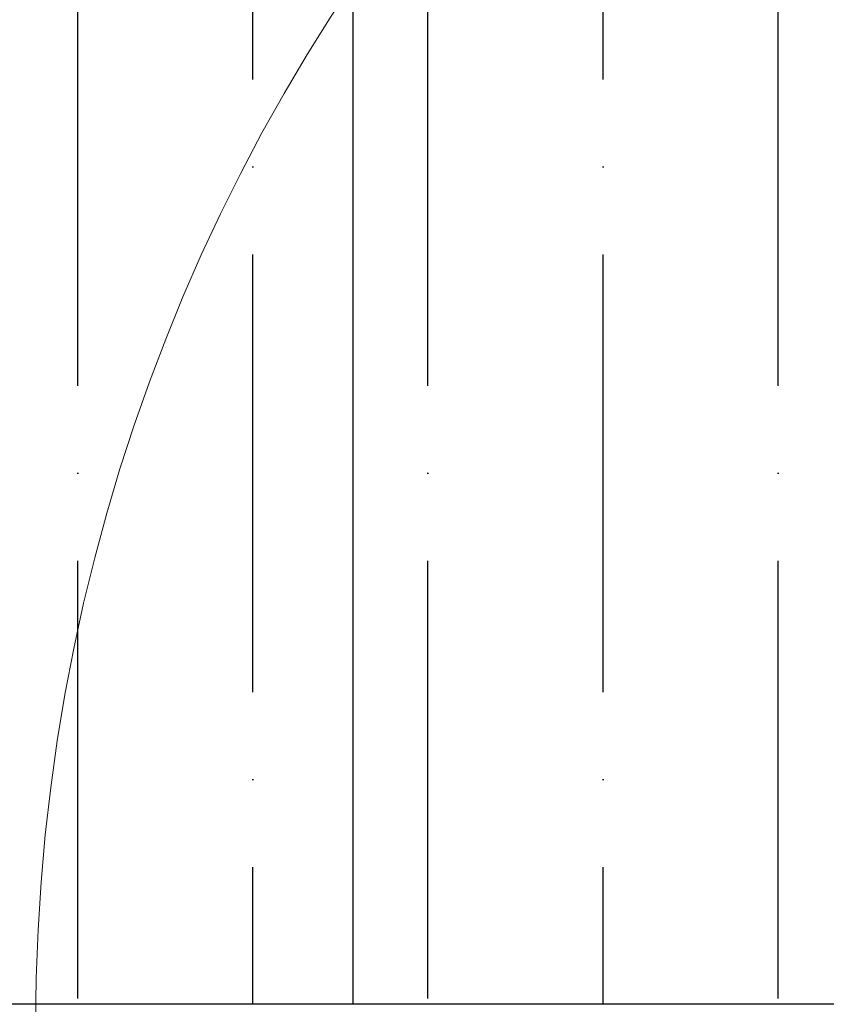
# Model space of a CAD drawing. Header units: millimetres. Extents: x 3625 to 132892, y -52547 to 67182.
# Tile 209 of 256: x 64368 to 64661, y 34224 to 34582. Entities that reach past the tile are written whole.
import ezdxf

# ---------------------------------------------------------------- set-up
doc = ezdxf.new("R2010")
doc.units = ezdxf.units.MM
doc.layers.add('A-DOOR', color=1, linetype='Continuous', lineweight=25)
doc.layers.add('A-GENM', color=6, linetype='Continuous', lineweight=18)
doc.layers.add('ATN Houtenlatten pl', color=20, linetype='Continuous')

# ---------------------------------------------------------------- blocks, each defined once
blk = doc.blocks.new('32_KA_hout_67-114-enkele_deur_met dorpel - H630d-5655969-Plotview plafond begane grond - 1 op 100')
at = {"layer": 'A-GENM'}
blk.add_arc((339.89, 52), 680, 90, 180, dxfattribs=at)

msp = doc.modelspace()

# ---------------------------------------------------------------- hatches: boundary and pattern name
at = {"layer": 'ATN Houtenlatten pl'}
h = msp.add_hatch(dxfattribs=at)
h.set_pattern_fill('ANSI36', color=253, scale=20, angle=45)
h.paths.add_polyline_path([(64188.91, 35628.2), (67740.58, 35628.2), (67740.58, 32505.7), (66348.91, 32505.7), (66348.91, 34224.45), (64188.91, 34224.45)])

# ---------------------------------------------------------------- linework, layer by layer
msp.add_lwpolyline([(64188.91, 35628.2), (67740.58, 35628.2), (67740.58, 32505.7), (66348.91, 32505.7), (66348.91, 34224.45), (64188.91, 34224.45)], close=True, dxfattribs=at)
msp.add_lwpolyline([(64488.91, 34224.45), (64488.91, 35628.2)], dxfattribs=at)

# ---------------------------------------------------------------- block references
at = {"layer": 'A-DOOR'}
msp.add_blockref('32_KA_hout_67-114-enkele_deur_met dorpel - H630d-5655969-Plotview plafond begane grond - 1 op 100', (64713.91, 34164.45), dxfattribs=at)

doc.saveas('drawing.dxf')
